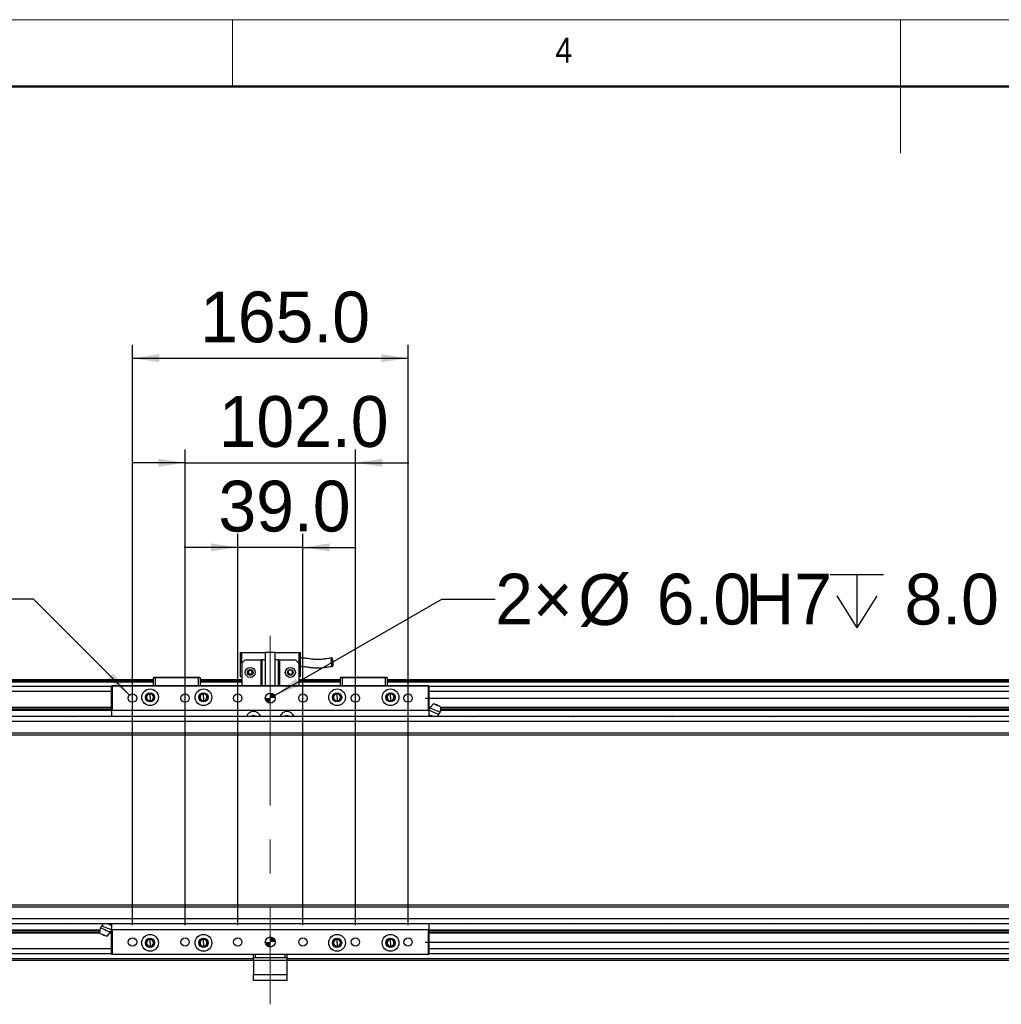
# Model space of a CAD drawing. Header units: millimetres. Extents: x 40 to 3320, y 40 to 2336.
# Tile 7 of 9: x 1153 to 1740, y 1747 to 2336. Entities that reach past the tile are written whole.
import ezdxf

# ---------------------------------------------------------------- set-up
doc = ezdxf.new("R2010")
doc.units = ezdxf.units.MM
doc.header["$LTSCALE"] = 8
doc.linetypes.add('CENTERX2', pattern=[20.32, 12.7, -2.54, 2.54, -2.54])
doc.layers.add('DIMNS', color=7, linetype='Continuous')
doc.styles.add('SLDTEXTSTYLE0', font='Gothic.ttf', dxfattribs={"width": 0.913})
doc.styles.add('SLDTEXTSTYLE7', font='txt')
doc.dimstyles.new('SLDDIMSTYLE0', dxfattribs={"dimtxt": 30.4, "dimasz": 16, "dimexe": 0, "dimexo": 0.0625, "dimgap": 7.6, "dimtad": 2, "dimdec": 1, "dimrnd": 1e-09, "dimzin": 4, "dimdsep": 46, "dimtxsty": 'SLDTEXTSTYLE7', "dimsah": 1, "dimcen": 0.09, "dimadec": 0, "dimazin": 1, "dimtfac": 1, "dimtdec": 1, "dimtmove": 0, "dimatfit": 0, "dimfxl": 0, "dimfrac": 2, "dimtolj": 1, "dimtzin": 12, "dimarcsym": 0})
doc.dimstyles.new('SLDDIMSTYLE1', dxfattribs={"dimtxt": 30.4, "dimasz": 16, "dimexe": 0, "dimexo": 0.0625, "dimgap": 7.6, "dimtad": 0, "dimtih": 1, "dimtoh": 1, "dimdec": 1, "dimrnd": 1e-09, "dimzin": 12, "dimdsep": 46, "dimtxsty": 'SLDTEXTSTYLE7', "dimsah": 1, "dimcen": 0, "dimadec": 0, "dimazin": 3, "dimtfac": 1, "dimtdec": 1, "dimtofl": 0, "dimtmove": 0, "dimatfit": 3, "dimfxl": 0, "dimfrac": 2, "dimtolj": 1, "dimtzin": 12, "dimarcsym": 0})
doc.dimstyles.new('SLDDIMSTYLE2', dxfattribs={"dimtxt": 30.4, "dimasz": 16, "dimexe": 0, "dimexo": 0.0625, "dimgap": 7.6, "dimtad": 0, "dimtih": 1, "dimtoh": 1, "dimdec": 1, "dimrnd": 1e-09, "dimzin": 4, "dimdsep": 46, "dimtxsty": 'SLDTEXTSTYLE7', "dimsah": 1, "dimcen": 0, "dimadec": 0, "dimazin": 1, "dimtfac": 1, "dimtdec": 1, "dimtofl": 0, "dimtmove": 0, "dimatfit": 3, "dimfxl": 0, "dimfrac": 2, "dimtolj": 1, "dimtzin": 12, "dimarcsym": 0})

# ---------------------------------------------------------------- blocks, each defined once
blk = doc.blocks.new('_D')
at = {"layer": 'DIMNS'}
for p, q in [((2387.67, 1929.86), (2387.67, 1961.86)), ((1395.26, 1929.86), (2395.67, 1929.86)), ((2387.67, 1783.86), (2387.67, 1929.86)), ((1395.26, 1783.86), (2395.67, 1783.86)), ((2387.67, 1783.86), (2387.67, 1751.86))]:
    blk.add_line(p, q, dxfattribs=at)
for points in [[(2387.67, 1929.86), (2390.07, 1945.86), (2385.27, 1945.86)], [(2387.67, 1783.86), (2385.27, 1767.86), (2390.07, 1767.86)]]:
    blk.add_solid(points, dxfattribs=at)
at = {"layer": 'DIMNS', "insert": (2347.78, 1816.91), "char_height": 30.4, "attachment_point": 1, "rotation": 90, "style": 'SLDTEXTSTYLE7'}
blk.add_mtext('146.0', dxfattribs=at)
blk = doc.blocks.new('SW_SYMBOL_HOLE_DEPTH')
at = {"layer": 'DIMNS', "color": 0}
for p, q in [((0, 7000), (6400, 7000)), ((3200, 7000), (3200, 600)), ((800, 4440), (3200, 600)), ((5600, 4440), (3200, 600))]:
    blk.add_line(p, q, dxfattribs=at)
blk = doc.blocks.new('_D_1')
at = {"layer": 'DIMNS'}
for p, q in [((1160.81, 1989.15), (1128.81, 1989.15)), ((1218.33, 1931.63), (1160.81, 1989.15))]:
    blk.add_line(p, q, dxfattribs=at)
blk.add_solid([(1218.33, 1931.63), (1208.71, 1944.64), (1205.32, 1941.25)], dxfattribs=at)
at = {"layer": 'DIMNS', "xscale": 0.004985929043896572, "yscale": 0.004985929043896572, "zscale": 0.004985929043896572}
blk.add_blockref('SW_SYMBOL_HOLE_DEPTH', (1009.41, 1969.03), dxfattribs=at)
at = {"layer": 'DIMNS', "char_height": 30.4, "attachment_point": 1, "style": 'SLDTEXTSTYLE7'}
for s, insert in [('12×M5', (879.15, 2004.47)), ('13.0', (1053.91, 2004.47))]:
    blk.add_mtext(s, dxfattribs=dict(at, insert=insert))
blk = doc.blocks.new('_D_2')
at = {"layer": 'DIMNS'}
for p, q in [((1305.2, 1931.36), (1405.29, 1989.15)), ((1405.29, 1989.15), (1437.29, 1989.15))]:
    blk.add_line(p, q, dxfattribs=at)
blk.add_solid([(1305.2, 1931.36), (1320.25, 1937.29), (1317.85, 1941.44)], dxfattribs=at)
at = {"layer": 'DIMNS', "xscale": 0.004985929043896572, "yscale": 0.004985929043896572, "zscale": 0.004985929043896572}
blk.add_blockref('SW_SYMBOL_HOLE_DEPTH', (1637.87, 1968.9), dxfattribs=at)
at = {"layer": 'DIMNS', "char_height": 30.4, "attachment_point": 1, "style": 'SLDTEXTSTYLE7'}
for s, insert in [('2×', (1437.29, 2004.34)), ('%%c', (1487.03, 2004.05)), ('6.0', (1534, 2004.34)), ('H7', (1586.95, 2004.34)), ('8.0', (1682.36, 2004.34))]:
    blk.add_mtext(s, dxfattribs=dict(at, insert=insert))
blk = doc.blocks.new('_D_3')
at = {"layer": 'DIMNS'}
for p, q in [((1283.1, 1794.02), (1283.1, 2028.12)), ((1322.1, 1794.02), (1322.1, 2028.12)), ((1283.1, 2020.12), (1251.1, 2020.12)), ((1322.1, 2020.12), (1283.1, 2020.12)), ((1322.1, 2020.12), (1354.1, 2020.12))]:
    blk.add_line(p, q, dxfattribs=at)
for points in [[(1283.1, 2020.12), (1267.1, 2022.52), (1267.1, 2017.72)], [(1322.1, 2020.12), (1338.1, 2017.72), (1338.1, 2022.52)]]:
    blk.add_solid(points, dxfattribs=at)
at = {"layer": 'DIMNS', "insert": (1271.55, 2060.01), "char_height": 30.4, "attachment_point": 1, "style": 'SLDTEXTSTYLE7'}
blk.add_mtext('39.0', dxfattribs=at)
blk = doc.blocks.new('_D_4')
at = {"layer": 'DIMNS'}
for p, q in [((1251.6, 1794.02), (1251.6, 2078.77)), ((1353.6, 1794.02), (1353.6, 2078.77)), ((1251.6, 2070.77), (1219.6, 2070.77)), ((1251.6, 2070.77), (1353.6, 2070.77)), ((1353.6, 2070.77), (1385.6, 2070.77))]:
    blk.add_line(p, q, dxfattribs=at)
for points in [[(1251.6, 2070.77), (1235.6, 2073.17), (1235.6, 2068.37)], [(1353.6, 2070.77), (1369.6, 2068.37), (1369.6, 2073.17)]]:
    blk.add_solid(points, dxfattribs=at)
at = {"layer": 'DIMNS', "insert": (1271.69, 2110.66), "char_height": 30.4, "attachment_point": 1, "style": 'SLDTEXTSTYLE7'}
blk.add_mtext('102.0', dxfattribs=at)
blk = doc.blocks.new('_D_5')
at = {"layer": 'DIMNS'}
for p, q in [((1220.1, 1794.02), (1220.1, 2141.36)), ((1385.1, 1794.02), (1385.1, 2141.36)), ((1220.1, 2133.36), (1385.1, 2133.36))]:
    blk.add_line(p, q, dxfattribs=at)
for points in [[(1220.1, 2133.36), (1236.1, 2130.96), (1236.1, 2135.76)], [(1385.1, 2133.36), (1369.1, 2135.76), (1369.1, 2130.96)]]:
    blk.add_solid(points, dxfattribs=at)
at = {"layer": 'DIMNS', "insert": (1260.57, 2173.25), "char_height": 30.4, "attachment_point": 1, "style": 'SLDTEXTSTYLE7'}
blk.add_mtext('165.0', dxfattribs=at)
blk = doc.blocks.new('SW_DOWELSYMBOL_0')
at = {"linetype": 'Continuous', "lineweight": 18}
h = blk.add_hatch(color=0, dxfattribs=at)
edge = h.paths.add_edge_path(flags=0)
edge.add_arc((0, 0), 3, 180, 270)
edge.add_line((0, -3), (0, 0))
edge.add_line((0, 0), (-3, 0))
h = blk.add_hatch(color=0, dxfattribs=at)
edge = h.paths.add_edge_path(flags=0)
edge.add_arc((0, 0), 3, 0, 90)
edge.add_line((0, 3), (0, 0))
edge.add_line((0, 0), (3, 0))
at = {"layer": 'DIMNS', "color": 0}
blk.add_circle((0, 0), 3, dxfattribs=at)
blk = doc.blocks.new('SW_DOWELSYMBOL_1')
at = {"linetype": 'Continuous', "lineweight": 18}
h = blk.add_hatch(color=0, dxfattribs=at)
edge = h.paths.add_edge_path(flags=0)
edge.add_arc((0, 0), 3, 180, 270)
edge.add_line((0, -3), (0, 0))
edge.add_line((0, 0), (-3, 0))
h = blk.add_hatch(color=0, dxfattribs=at)
edge = h.paths.add_edge_path(flags=0)
edge.add_arc((0, 0), 3, 0, 90)
edge.add_line((0, 3), (0, 0))
edge.add_line((0, 0), (3, 0))
at = {"layer": 'DIMNS', "color": 0}
blk.add_circle((0, 0), 3, dxfattribs=at)

msp = doc.modelspace()

# ---------------------------------------------------------------- linework, layer by layer
at = {"color": 7, "linetype": 'Continuous', "lineweight": 18}
for p, q in [((3320, 2336), (40, 2336)), ((1280, 2296), (1280, 2336)), ((1680, 2336), (1680, 2256)), ((80, 2296), (3280, 2296))]:
    msp.add_line(p, q, dxfattribs=at)
at = {"color": 7, "linetype": 'Continuous', "lineweight": 50}
msp.add_line((3280, 2296), (80, 2296), dxfattribs=at)
at = {"color": 7, "linetype": 'Continuous', "lineweight": 25}
for p, q in [((1284.6, 1957.16), (1285.6, 1957.16)), ((1284.6, 1957.16), (1284.6, 1942.76)), ((1285.6, 1950.76), (1285.6, 1957.16)), ((1285.6, 1957.16), (1299.6, 1957.16)), ((1299.6, 1957.36), (1299.6, 1937.36)), ((1299.6, 1957.36), (1305.6, 1957.36)), ((1305.6, 1937.36), (1305.6, 1957.36)), ((1305.6, 1957.16), (1319.6, 1957.16)), ((1319.6, 1957.16), (1320.6, 1957.16)), ((1319.6, 1957.16), (1319.6, 1950.76)), ((1320.6, 1942.76), (1320.6, 1957.16)), ((1287.6, 1952.76), (1285.6, 1950.76)), ((1287.6, 1952.76), (1297.1, 1952.76)), ((1297.1, 1937.36), (1297.1, 1952.76)), ((1297.1, 1952.76), (1297.6, 1952.76)), ((1297.6, 1952.76), (1297.6, 1937.36)), ((1299.6, 1952.76), (1297.6, 1952.76)), ((1307.6, 1952.76), (1305.6, 1952.76)), ((1307.6, 1937.36), (1307.6, 1952.76)), ((1307.6, 1952.76), (1308.1, 1952.76)), ((1308.1, 1952.76), (1308.1, 1937.36)), ((1308.1, 1952.76), (1317.6, 1952.76)), ((1319.6, 1950.76), (1317.6, 1952.76)), ((1285.6, 1950.76), (1285.6, 1937.36)), ((1319.6, 1950.76), (1319.6, 1937.36)), ((1232.6, 1940.86), (294.6, 1940.86)), ((1232.6, 1940.36), (294.6, 1940.36)), ((1232.6, 1939.36), (294.6, 1939.36)), ((382.6, 1940.66), (1232.6, 1940.66)), ((382.6, 1940.46), (1232.6, 1940.46)), ((1232.6, 1942.06), (1232.9, 1942.36)), ((1233.6, 1942.06), (1232.6, 1942.06)), ((1232.6, 1937.36), (1232.6, 1942.06)), ((1232.9, 1942.36), (1233.72, 1942.36)), ((1233.6, 1942.06), (1233.72, 1942.36)), ((1259.6, 1942.06), (1233.6, 1942.06)), ((1233.6, 1942.06), (1233.6, 1937.36)), ((1233.72, 1942.36), (1259.47, 1942.36)), ((1259.47, 1942.36), (1260.3, 1942.36)), ((1259.6, 1942.06), (1259.47, 1942.36)), ((1260.6, 1942.06), (1259.6, 1942.06)), ((1259.6, 1937.36), (1259.6, 1942.06)), ((1260.3, 1942.36), (1260.6, 1942.06)), ((1260.6, 1942.06), (1260.6, 1937.36)), ((1285.6, 1940.86), (1260.6, 1940.86)), ((1260.6, 1940.66), (1285.6, 1940.66)), ((1260.6, 1940.46), (1285.6, 1940.46)), ((1285.6, 1940.36), (1260.6, 1940.36)), ((1285.6, 1939.36), (1260.6, 1939.36)), ((1284.6, 1942.76), (1285.6, 1942.76)), ((1319.6, 1942.76), (1320.6, 1942.76)), ((1344.6, 1940.86), (1319.6, 1940.86)), ((1319.6, 1940.66), (1344.6, 1940.66)), ((1319.6, 1940.46), (1344.6, 1940.46)), ((1344.6, 1940.36), (1319.6, 1940.36)), ((1344.6, 1939.36), (1319.6, 1939.36)), ((1344.6, 1942.06), (1344.9, 1942.36)), ((1345.6, 1942.06), (1344.6, 1942.06)), ((1344.6, 1937.36), (1344.6, 1942.06)), ((1344.9, 1942.36), (1345.72, 1942.36)), ((1345.6, 1942.06), (1345.72, 1942.36)), ((1371.6, 1942.06), (1345.6, 1942.06)), ((1345.6, 1942.06), (1345.6, 1937.36)), ((1345.72, 1942.36), (1371.47, 1942.36)), ((1371.6, 1942.06), (1371.47, 1942.36)), ((1371.47, 1942.36), (1372.3, 1942.36)), ((1372.6, 1942.06), (1371.6, 1942.06)), ((1371.6, 1937.36), (1371.6, 1942.06)), ((1372.3, 1942.36), (1372.6, 1942.06)), ((1372.6, 1942.06), (1372.6, 1937.36)), ((2310.6, 1940.86), (1372.6, 1940.86)), ((1372.6, 1940.66), (2222.6, 1940.66)), ((1372.6, 1940.46), (2222.6, 1940.46)), ((2310.6, 1940.36), (1372.6, 1940.36)), ((2310.6, 1939.36), (1372.6, 1939.36)), ((1207.6, 1936.87), (294.6, 1936.87)), ((1207.6, 1937.06), (1207.9, 1937.36)), ((1207.6, 1937.06), (1207.9, 1937.06)), ((1207.6, 1922.66), (1207.6, 1937.06)), ((1207.9, 1937.06), (1207.9, 1937.36)), ((1207.9, 1937.36), (1397.3, 1937.36)), ((1207.9, 1937.06), (1207.9, 1922.66)), ((1397.3, 1937.06), (1207.9, 1937.06)), ((1397.3, 1937.06), (1397.3, 1937.36)), ((1397.3, 1937.36), (1397.6, 1937.06)), ((1397.3, 1922.66), (1397.3, 1937.06)), ((1397.3, 1937.06), (1397.6, 1937.06)), ((1397.6, 1937.06), (1397.6, 1922.66)), ((2310.6, 1936.87), (1397.6, 1936.87)), ((1230.6, 1932.43), (1230.6, 1932.86)), ((1230.6, 1930.36), (1230.6, 1932.43)), ((1230.6, 1930.36), (1230.6, 1928.3)), ((1230.6, 1928.3), (1230.6, 1927.86)), ((1262.6, 1932.43), (1262.6, 1932.86)), ((1262.6, 1930.36), (1262.6, 1932.43)), ((1262.6, 1930.36), (1262.6, 1928.3)), ((1262.6, 1928.3), (1262.6, 1927.86)), ((1342.6, 1932.43), (1342.6, 1932.86)), ((1342.6, 1930.36), (1342.6, 1932.43)), ((1342.6, 1930.36), (1342.6, 1928.3)), ((1342.6, 1928.3), (1342.6, 1927.86)), ((1374.6, 1932.43), (1374.6, 1932.86)), ((1374.6, 1930.36), (1374.6, 1932.43)), ((1374.6, 1930.36), (1374.6, 1928.3)), ((1374.6, 1928.3), (1374.6, 1927.86)), ((302.6, 1924.36), (1207.6, 1924.36)), ((302.6, 1924.06), (1207.6, 1924.06)), ((302.6, 1922.97), (1207.6, 1922.97)), ((302.6, 1922.67), (1207.6, 1922.67)), ((1207.6, 1922.66), (1207.9, 1922.66)), ((1207.6, 1922.66), (1207.9, 1922.36)), ((1207.6, 1922.66), (1207.6, 1918.86)), ((1207.9, 1922.66), (1397.3, 1922.66)), ((1207.9, 1922.36), (1207.9, 1922.66)), ((1397.3, 1922.36), (1207.9, 1922.36)), ((1397.3, 1922.66), (1397.6, 1922.66)), ((1397.3, 1922.36), (1397.3, 1922.66)), ((1397.3, 1922.36), (1397.6, 1922.66)), ((1397.6, 1924.36), (1398.53, 1924.36)), ((1397.6, 1924.06), (1398.27, 1924.06)), ((1397.6, 1922.97), (1397.9, 1922.97)), ((1397.6, 1922.67), (1397.89, 1922.67)), ((1397.6, 1922.66), (1397.6, 1918.86)), ((1397.6, 1921.86), (1397.88, 1922.46)), ((1400.27, 1926.44), (1398.19, 1923.96)), ((1404.6, 1924.6), (1404.26, 1921.38)), ((1404.39, 1922.67), (2302.6, 1922.67)), ((1404.43, 1922.97), (2302.6, 1922.97)), ((1404.54, 1924.06), (2302.6, 1924.06)), ((1404.57, 1924.36), (2302.6, 1924.36)), ((2289.6, 1918.86), (315.6, 1918.86)), ((2289.6, 1915.86), (315.6, 1915.86)), ((1397.74, 1919.64), (1397.6, 1919.3)), ((1399.66, 1918.99), (1399.9, 1918.86)), ((1399.95, 1918.86), (1399.66, 1918.99)), ((2289.6, 1908.86), (315.6, 1908.86)), ((315.6, 1907.86), (2289.6, 1907.86)), ((2289.6, 1805.86), (315.6, 1805.86)), ((315.6, 1804.86), (2289.6, 1804.86)), ((315.6, 1797.86), (2289.6, 1797.86)), ((315.6, 1794.86), (2289.6, 1794.86)), ((1200.6, 1789.12), (1200.94, 1792.35)), ((1205.24, 1794.86), (1205.54, 1794.74)), ((1205.54, 1794.74), (1205.29, 1794.86)), ((1207.45, 1794.08), (1207.6, 1794.43)), ((1207.6, 1794.86), (1207.6, 1791.06)), ((1397.6, 1794.86), (1397.6, 1791.06)), ((302.6, 1791.06), (1200.8, 1791.06)), ((302.6, 1790.75), (1200.77, 1790.75)), ((302.6, 1789.67), (1200.66, 1789.67)), ((302.6, 1789.36), (1200.62, 1789.36)), ((1204.92, 1787.29), (1207.01, 1789.77)), ((1206.67, 1789.36), (1207.6, 1789.36)), ((1206.93, 1789.67), (1207.6, 1789.67)), ((1207.3, 1790.75), (1207.6, 1790.75)), ((1207.31, 1791.06), (1207.6, 1791.06)), ((1207.6, 1791.86), (1207.32, 1791.27)), ((1207.9, 1791.36), (1207.6, 1791.06)), ((1207.9, 1791.06), (1207.6, 1791.06)), ((1207.6, 1776.66), (1207.6, 1791.06)), ((1207.9, 1791.36), (1397.3, 1791.36)), ((1207.9, 1791.36), (1207.9, 1791.06)), ((1397.3, 1791.06), (1207.9, 1791.06)), ((1207.9, 1791.06), (1207.9, 1776.66)), ((1397.3, 1791.36), (1397.3, 1791.06)), ((1397.6, 1791.06), (1397.3, 1791.36)), ((1397.6, 1791.06), (1397.3, 1791.06)), ((1397.3, 1776.66), (1397.3, 1791.06)), ((1397.6, 1791.06), (1397.6, 1776.66)), ((1397.6, 1791.06), (2302.6, 1791.06)), ((1397.6, 1790.75), (2302.6, 1790.75)), ((1397.6, 1789.67), (2302.6, 1789.67)), ((1397.6, 1789.36), (2302.6, 1789.36)), ((1230.6, 1785.43), (1230.6, 1785.86)), ((1230.6, 1783.36), (1230.6, 1785.43)), ((1230.6, 1783.36), (1230.6, 1781.3)), ((1230.6, 1781.3), (1230.6, 1780.86)), ((1262.6, 1785.43), (1262.6, 1785.86)), ((1262.6, 1783.36), (1262.6, 1785.43)), ((1262.6, 1783.36), (1262.6, 1781.3)), ((1262.6, 1781.3), (1262.6, 1780.86)), ((1342.6, 1785.43), (1342.6, 1785.86)), ((1342.6, 1783.36), (1342.6, 1785.43)), ((1342.6, 1783.36), (1342.6, 1781.3)), ((1342.6, 1781.3), (1342.6, 1780.86)), ((1374.6, 1785.43), (1374.6, 1785.86)), ((1374.6, 1783.36), (1374.6, 1785.43)), ((1374.6, 1783.36), (1374.6, 1781.3)), ((1374.6, 1781.3), (1374.6, 1780.86)), ((1207.6, 1776.86), (294.6, 1776.86)), ((1207.9, 1776.66), (1207.6, 1776.66)), ((1207.9, 1776.36), (1207.6, 1776.66)), ((1207.9, 1776.66), (1397.3, 1776.66)), ((1207.9, 1776.66), (1207.9, 1776.36)), ((1397.3, 1776.36), (1207.9, 1776.36)), ((1292.6, 1774.36), (1292.6, 1776.36)), ((1293.6, 1774.36), (1292.6, 1774.36)), ((1292.6, 1772.86), (1292.6, 1774.36)), ((1293.6, 1776.36), (1293.6, 1774.36)), ((1311.6, 1774.36), (1293.6, 1774.36)), ((1311.6, 1774.36), (1311.6, 1776.36)), ((1312.6, 1774.36), (1311.6, 1774.36)), ((1312.6, 1776.36), (1312.6, 1774.36)), ((1312.6, 1774.36), (1312.6, 1772.86)), ((1397.6, 1776.66), (1397.3, 1776.66)), ((1397.6, 1776.66), (1397.3, 1776.36)), ((1397.3, 1776.66), (1397.3, 1776.36)), ((2310.6, 1776.86), (1397.6, 1776.86)), ((1292.6, 1772.86), (294.6, 1772.86)), ((1312.6, 1772.86), (1292.6, 1772.86)), ((1292.6, 1772.86), (1292.6, 1764.36)), ((1312.6, 1772.86), (1312.6, 1764.36)), ((2310.6, 1772.86), (1312.6, 1772.86)), ((1292.6, 1764.36), (1312.6, 1764.36)), ((1292.6, 1760.86), (1292.6, 1764.36)), ((1312.6, 1764.36), (1312.6, 1760.86)), ((1312.6, 1760.86), (1292.6, 1760.86))]:
    msp.add_line(p, q, dxfattribs=at)
at = {"color": 8, "linetype": 'Continuous', "lineweight": 25}
for p, q in [((1207.6, 1933.87), (294.6, 1933.87)), ((2310.6, 1933.87), (1397.6, 1933.87)), ((1207.6, 1779.86), (294.6, 1779.86)), ((2310.6, 1779.86), (1397.6, 1779.86)), ((1292.6, 1773.86), (294.6, 1773.86)), ((2310.6, 1773.86), (1312.6, 1773.86))]:
    msp.add_line(p, q, dxfattribs=at)
at = {"color": 7, "linetype": 'Continuous', "lineweight": 25, "flags": 128}
for points in [[(1403.4, 1920.12), (1403.23, 1920.19), (1402.75, 1920.39), (1402.02, 1920.7), (1401.12, 1921.09), (1400.16, 1921.49), (1399.26, 1921.87), (1398.52, 1922.19), (1398.04, 1922.39), (1397.88, 1922.46)], [(1404.26, 1921.38), (1404.08, 1921.46), (1403.55, 1921.68), (1402.74, 1922.03), (1401.75, 1922.45), (1400.7, 1922.89), (1399.71, 1923.31), (1398.9, 1923.66), (1398.37, 1923.88), (1398.19, 1923.96)], [(1404.6, 1924.6), (1404.43, 1924.67), (1403.96, 1924.87), (1403.26, 1925.17), (1402.44, 1925.52), (1401.61, 1925.87), (1400.91, 1926.17), (1400.44, 1926.37), (1400.27, 1926.44)], [(1181.08, 1918.86), (1181.26, 1918.92), (1182.6, 1919.11)], [(1182.6, 1919.11), (1183.94, 1918.92), (1184.12, 1918.86)], [(1399.66, 1918.99), (1399.24, 1919.17), (1398.83, 1919.34), (1398.43, 1919.51), (1398.05, 1919.67), (1397.7, 1919.82), (1397.6, 1919.86)], [(1421.08, 1918.86), (1421.26, 1918.92), (1422.6, 1919.11)], [(1422.6, 1919.11), (1423.94, 1918.92), (1424.12, 1918.86)], [(1481.08, 1918.86), (1481.26, 1918.92), (1482.6, 1919.11)], [(1482.6, 1919.11), (1483.94, 1918.92), (1484.12, 1918.86)], [(1541.08, 1918.86), (1541.26, 1918.92), (1542.6, 1919.11)], [(1542.6, 1919.11), (1543.94, 1918.92), (1544.12, 1918.86)], [(1601.08, 1918.86), (1601.26, 1918.92), (1602.6, 1919.11)], [(1602.6, 1919.11), (1603.94, 1918.92), (1604.12, 1918.86)], [(1661.08, 1918.86), (1661.26, 1918.92), (1662.6, 1919.11)], [(1662.6, 1919.11), (1663.94, 1918.92), (1664.12, 1918.86)], [(1721.08, 1918.86), (1721.26, 1918.92), (1722.6, 1919.11)], [(1722.6, 1919.11), (1723.94, 1918.92), (1724.12, 1918.86)], [(1182.6, 1794.61), (1181.26, 1794.81), (1181.08, 1794.86)], [(1184.12, 1794.86), (1183.94, 1794.81), (1182.6, 1794.61)], [(1200.94, 1792.35), (1201.12, 1792.27), (1201.65, 1792.05), (1202.45, 1791.7), (1203.45, 1791.28), (1204.5, 1790.83), (1205.49, 1790.41), (1206.3, 1790.07), (1206.83, 1789.85), (1207.01, 1789.77)], [(1201.8, 1793.61), (1201.96, 1793.54), (1202.44, 1793.34), (1203.18, 1793.02), (1204.08, 1792.64), (1205.04, 1792.24), (1205.94, 1791.85), (1206.67, 1791.54), (1207.15, 1791.34), (1207.32, 1791.27)], [(1205.54, 1794.74), (1205.96, 1794.56), (1206.37, 1794.39), (1206.77, 1794.22), (1207.15, 1794.06), (1207.5, 1793.91), (1207.6, 1793.86)], [(1422.6, 1794.61), (1421.26, 1794.81), (1421.08, 1794.86)], [(1424.12, 1794.86), (1423.94, 1794.81), (1422.6, 1794.61)], [(1482.6, 1794.61), (1481.26, 1794.81), (1481.08, 1794.86)], [(1484.12, 1794.86), (1483.94, 1794.81), (1482.6, 1794.61)], [(1542.6, 1794.61), (1541.26, 1794.81), (1541.08, 1794.86)], [(1544.12, 1794.86), (1543.94, 1794.81), (1542.6, 1794.61)], [(1602.6, 1794.61), (1601.26, 1794.81), (1601.08, 1794.86)], [(1604.12, 1794.86), (1603.94, 1794.81), (1602.6, 1794.61)], [(1662.6, 1794.61), (1661.26, 1794.81), (1661.08, 1794.86)], [(1664.12, 1794.86), (1663.94, 1794.81), (1662.6, 1794.61)], [(1722.6, 1794.61), (1721.26, 1794.81), (1721.08, 1794.86)], [(1724.12, 1794.86), (1723.94, 1794.81), (1722.6, 1794.61)], [(1200.6, 1789.12), (1200.76, 1789.05), (1201.23, 1788.85), (1201.93, 1788.56), (1202.76, 1788.2), (1203.59, 1787.85), (1204.29, 1787.56), (1204.76, 1787.36), (1204.92, 1787.29)]]:
    msp.add_lwpolyline(points, dxfattribs=at)
at = {"color": 7, "linetype": 'Continuous', "lineweight": 25}
for centre, radius in [((1290.6, 1945.26), 3), ((1290.6, 1945.26), 1.7), ((1290.6, 1945.26), 1.6), ((1314.6, 1945.26), 3), ((1314.6, 1945.26), 1.7), ((1314.6, 1945.26), 1.6), ((1230.6, 1930.36), 5), ((1262.6, 1930.36), 5), ((1342.6, 1930.36), 5), ((1374.6, 1930.36), 5), ((1220.1, 1929.86), 2.5), ((1230.6, 1930.36), 2.75), ((1251.6, 1929.86), 2.5), ((1262.6, 1930.36), 2.75), ((1283.1, 1929.86), 2.5), ((1302.6, 1929.86), 3), ((1322.1, 1929.86), 2.5), ((1342.6, 1930.36), 2.75), ((1353.6, 1929.86), 2.5), ((1374.6, 1930.36), 2.75), ((1385.1, 1929.86), 2.5), ((1220.1, 1783.86), 2.5), ((1230.6, 1783.36), 5), ((1230.6, 1783.36), 2.75), ((1251.6, 1783.86), 2.5), ((1262.6, 1783.36), 5), ((1262.6, 1783.36), 2.75), ((1283.1, 1783.86), 2.5), ((1302.6, 1783.86), 3), ((1322.1, 1783.86), 2.5), ((1342.6, 1783.36), 5), ((1342.6, 1783.36), 2.75), ((1353.6, 1783.86), 2.5), ((1374.6, 1783.36), 5), ((1374.6, 1783.36), 2.75), ((1385.1, 1783.86), 2.5)]:
    msp.add_circle(centre, radius, dxfattribs=at)
for centre, radius, start, end in [((1230.6, 1930.36), 2.5, 90, 270), ((1230.6, 1930.36), 2.07, 90, 270), ((1230.6, 1930.36), 2.5, 270, 90), ((1230.6, 1930.36), 2.07, 270, 90), ((1262.6, 1930.36), 2.5, 90, 270), ((1262.6, 1930.36), 2.07, 90, 270), ((1262.6, 1930.36), 2.5, 270, 90), ((1262.6, 1930.36), 2.07, 270, 90), ((1342.6, 1930.36), 2.5, 90, 270), ((1342.6, 1930.36), 2.07, 90, 270), ((1342.6, 1930.36), 2.5, 270, 90), ((1342.6, 1930.36), 2.07, 270, 90), ((1374.6, 1930.36), 2.5, 90, 270), ((1374.6, 1930.36), 2.07, 90, 270), ((1374.6, 1930.36), 2.5, 270, 90), ((1374.6, 1930.36), 2.07, 270, 90), ((1292.6, 1917.36), 4.5, 19.47122, 160.52878), ((1312.6, 1917.36), 4.5, 19.47122, 160.52878), ((1292.6, 1917.36), 2.1, 45.58468, 134.41532), ((1312.6, 1917.36), 2.1, 45.58468, 134.41532), ((1230.6, 1783.36), 2.5, 90, 270), ((1230.6, 1783.36), 2.07, 90, 270), ((1230.6, 1783.36), 2.5, 270, 90), ((1230.6, 1783.36), 2.07, 270, 90), ((1262.6, 1783.36), 2.5, 90, 270), ((1262.6, 1783.36), 2.07, 90, 270), ((1262.6, 1783.36), 2.5, 270, 90), ((1262.6, 1783.36), 2.07, 270, 90), ((1342.6, 1783.36), 2.5, 90, 270), ((1342.6, 1783.36), 2.07, 90, 270), ((1342.6, 1783.36), 2.5, 270, 90), ((1342.6, 1783.36), 2.07, 270, 90), ((1374.6, 1783.36), 2.5, 90, 270), ((1374.6, 1783.36), 2.07, 90, 270), ((1374.6, 1783.36), 2.5, 270, 90), ((1374.6, 1783.36), 2.07, 270, 90)]:
    msp.add_arc(centre, radius, start, end, dxfattribs=at)
for points, knots in [([(1339.34, 1953.92), (1338.3, 1953.75), (1336.48, 1953.46), (1334.1, 1953.09), (1332.29, 1952.95), (1330.7, 1952.92), (1328.93, 1953), (1327.08, 1953.22), (1325.18, 1953.51), (1323.66, 1953.73), (1322.24, 1953.86), (1321.3, 1953.91), (1320.74, 1953.89), (1320.6, 1953.89)], [0, 0, 0, 0, 0.17282, 0.301208, 0.394507, 0.462197, 0.550303, 0.670439, 0.754268, 0.853135, 0.912496, 0.977886, 1, 1, 1, 1]), ([(1338.96, 1952.75), (1338.98, 1953), (1339.04, 1953.5), (1339.22, 1953.91), (1339.44, 1953.95), (1339.67, 1953.67), (1339.89, 1953.16), (1340.07, 1952.46), (1340.21, 1951.66), (1340.29, 1950.82), (1340.29, 1950.04), (1340.22, 1949.42), (1340.08, 1949.03), (1339.88, 1948.94), (1339.68, 1949.04), (1339.49, 1949.39), (1339.32, 1949.92), (1339.17, 1950.65), (1339.06, 1951.4), (1338.98, 1951.94), (1338.96, 1952.2), (1338.94, 1952.29), (1338.94, 1952.31), (1338.94, 1952.38), (1338.95, 1952.54), (1338.95, 1952.67), (1338.96, 1952.75)], [0, 0, 0, 0, 0.0648173, 0.1297793, 0.1897322, 0.2426185, 0.2944132, 0.3462431, 0.3987241, 0.4521996, 0.5066014, 0.5614522, 0.6160515, 0.6697721, 0.7270687, 0.7653774, 0.8036912, 0.858909, 0.914229, 0.9495545, 0.9640011, 0.9648509, 0.9657589, 0.9687102, 0.9805279, 1, 1, 1, 1]), ([(1290.39, 1944.13), (1290.26, 1944.16), (1290, 1944.2), (1289.66, 1944.42), (1289.4, 1944.74), (1289.25, 1945.14), (1289.24, 1945.59), (1289.37, 1946.02), (1289.63, 1946.4), (1289.88, 1946.56), (1289.99, 1946.64)], [0, 0, 0, 0, 0.115353, 0.231257, 0.351781, 0.477011, 0.606522, 0.740242, 0.878358, 1, 1, 1, 1]), ([(1290.6, 1944.11), (1290.6, 1944.11), (1290.72, 1944.11), (1290.96, 1944.15), (1291.28, 1944.31), (1291.53, 1944.56), (1291.7, 1944.87), (1291.77, 1945.22), (1291.73, 1945.57), (1291.58, 1945.89), (1291.35, 1946.16), (1291.04, 1946.34), (1290.7, 1946.43), (1290.35, 1946.4), (1290.02, 1946.28), (1289.74, 1946.06), (1289.54, 1945.76), (1289.44, 1945.42), (1289.45, 1945.07), (1289.56, 1944.73), (1289.77, 1944.45), (1290.05, 1944.23), (1290.27, 1944.17), (1290.39, 1944.13)], [0, 0, 0, 0, 0.0017225, 0.0516388, 0.1015516, 0.1514632, 0.2013767, 0.2512938, 0.3012085, 0.3511192, 0.4010318, 0.4509482, 0.5008641, 0.5507764, 0.600688, 0.6506023, 0.7005186, 0.7504338, 0.8003446, 0.8502575, 0.9001739, 0.950089, 1, 1, 1, 1]), ([(1291.21, 1946.64), (1291.34, 1946.55), (1291.61, 1946.36), (1291.87, 1945.94), (1291.97, 1945.46), (1291.91, 1944.99), (1291.7, 1944.59), (1291.37, 1944.29), (1291.06, 1944.16), (1290.86, 1944.14), (1290.81, 1944.13)], [0, 0, 0, 0, 0.140795, 0.288063, 0.430435, 0.56794, 0.700592, 0.828473, 0.951583, 1, 1, 1, 1]), ([(1314.47, 1944.13), (1314.41, 1944.13), (1314.22, 1944.14), (1313.89, 1944.25), (1313.55, 1944.52), (1313.32, 1944.91), (1313.22, 1945.37), (1313.3, 1945.85), (1313.54, 1946.29), (1313.81, 1946.53), (1313.97, 1946.62), (1313.99, 1946.64)], [0, 0, 0, 0, 0.04884, 0.168023, 0.291922, 0.420545, 0.553959, 0.692166, 0.834931, 0.981915, 1, 1, 1, 1]), ([(1314.39, 1944.13), (1314.25, 1944.17), (1314.01, 1944.25), (1313.74, 1944.48), (1313.57, 1944.73), (1313.47, 1945), (1313.44, 1945.21), (1313.45, 1945.34), (1313.45, 1945.36), (1313.45, 1945.37), (1313.45, 1945.37), (1313.45, 1945.37), (1313.45, 1945.37), (1313.45, 1945.37)], [0, 0, 0, 0, 0.236923, 0.441699, 0.614239, 0.754507, 0.938082, 0.982966, 0.989786, 0.995206, 0.997552, 0.999766, 1, 1, 1, 1]), ([(1314.81, 1944.13), (1314.95, 1944.16), (1315.23, 1944.21), (1315.58, 1944.46), (1315.83, 1944.81), (1315.96, 1945.22), (1315.95, 1945.65), (1315.81, 1946.05), (1315.56, 1946.4), (1315.32, 1946.56), (1315.21, 1946.64)], [0, 0, 0, 0, 0.1248082, 0.2498435, 0.3748615, 0.4998566, 0.6248431, 0.7498285, 0.8748306, 1, 1, 1, 1]), ([(1320.6, 1948.88), (1320.97, 1948.89), (1321.85, 1948.93), (1323.23, 1948.75), (1324.64, 1948.55), (1325.92, 1948.36), (1327.02, 1948.21), (1327.97, 1948.11), (1329.22, 1948), (1331.05, 1947.92), (1333.65, 1948.02), (1336.65, 1948.44), (1338.78, 1948.79), (1339.91, 1948.97)], [0, 0, 0, 0, 0.05617, 0.135052, 0.209372, 0.27583, 0.332639, 0.378841, 0.421681, 0.522487, 0.656041, 0.818589, 1, 1, 1, 1]), ([(1397.88, 1922.46), (1397.85, 1922.71), (1397.86, 1922.98), (1397.97, 1923.49), (1398.06, 1923.74), (1398.19, 1923.96)], [0, 0, 0, 0, 0.5, 0.5, 1, 1, 1, 1]), ([(1397.74, 1919.64), (1397.83, 1919.62), (1398.01, 1919.57), (1398.28, 1919.49), (1398.54, 1919.41), (1398.8, 1919.32), (1399.06, 1919.23), (1399.32, 1919.13), (1399.52, 1919.05), (1399.63, 1919), (1399.66, 1918.99)], [0, 0, 0, 0, 0.136993, 0.273741, 0.410263, 0.546582, 0.682732, 0.818753, 0.954693, 1, 1, 1, 1]), ([(1402.93, 1918.86), (1402.93, 1918.88), (1402.95, 1919.33), (1403.18, 1919.73), (1403.4, 1920.12)], [0, 0, 0, 0, 0.035128, 1, 1, 1, 1]), ([(1403.4, 1920.12), (1403.6, 1920.27), (1403.78, 1920.46), (1404.08, 1920.9), (1404.19, 1921.14), (1404.26, 1921.38)], [0, 0, 0, 0, 0.5, 0.5, 1, 1, 1, 1]), ([(1201.8, 1793.61), (1201.6, 1793.46), (1201.41, 1793.26), (1201.12, 1792.83), (1201.01, 1792.59), (1200.94, 1792.35)], [0, 0, 0, 0, 0.5, 0.5, 1, 1, 1, 1]), ([(1202.26, 1794.86), (1202.26, 1794.85), (1202.25, 1794.4), (1202.02, 1794), (1201.8, 1793.61)], [0, 0, 0, 0, 0.035128, 1, 1, 1, 1]), ([(1207.45, 1794.08), (1207.36, 1794.11), (1207.19, 1794.16), (1206.92, 1794.24), (1206.66, 1794.32), (1206.39, 1794.41), (1206.13, 1794.5), (1205.88, 1794.6), (1205.68, 1794.68), (1205.56, 1794.73), (1205.54, 1794.74)], [0, 0, 0, 0, 0.136993, 0.273741, 0.410263, 0.546582, 0.682732, 0.818753, 0.954693, 1, 1, 1, 1]), ([(1207.32, 1791.27), (1207.35, 1791.01), (1207.34, 1790.75), (1207.23, 1790.24), (1207.14, 1789.99), (1207.01, 1789.77)], [0, 0, 0, 0, 0.5, 0.5, 1, 1, 1, 1])]:
    msp.add_open_spline(points, degree=3, knots=knots, dxfattribs=at)
for points in [[(1402.53, 1925.75), (1402.26, 1925.87), (1401.96, 1925.9), (1401.67, 1925.85)], [(1402.53, 1925.75), (1402.8, 1925.64), (1403.04, 1925.44), (1403.2, 1925.2)], [(1202.66, 1787.97), (1202.39, 1788.09), (1202.16, 1788.28), (1202, 1788.53)], [(1202.66, 1787.97), (1202.93, 1787.86), (1203.24, 1787.83), (1203.52, 1787.88)]]:
    msp.add_open_spline(points, degree=3, dxfattribs=at)
at = {"layer": 'DIMNS', "linetype": 'CENTERX2', "lineweight": 18}
msp.add_line((1302.6, 1967.16), (1302.6, 1746.56), dxfattribs=at)

# ---------------------------------------------------------------- block references
at = {"layer": 'DIMNS'}
for name, p in [('SW_DOWELSYMBOL_0', (1302.6, 1929.86)), ('SW_DOWELSYMBOL_1', (1302.6, 1783.86))]:
    msp.add_blockref(name, p, dxfattribs=at)

# ---------------------------------------------------------------- texts
at = {"color": 7, "linetype": 'Continuous', "lineweight": 0, "insert": (1473.33, 2325.17), "char_height": 14.82, "attachment_point": 1, "style": 'SLDTEXTSTYLE0'}
msp.add_mtext('4', dxfattribs=at)

# ---------------------------------------------------------------- dimensions: what is measured, and where the dimension line sits
at = {"layer": 'DIMNS'}
for base, p1, p2, picture, middle in [((1385.1, 2133.36), (1220.1, 1783.86), (1385.1, 1783.86), '_D_5', (1309, 2133.36)), ((1353.6, 2070.77), (1251.6, 1783.86), (1353.6, 1783.86), '_D_4', (1320.12, 2070.77)), ((1283.1, 2020.12), (1322.1, 1783.86), (1283.1, 1783.86), '_D_3', (1309, 2020.12))]:
    dim = msp.add_linear_dim(base=base, p1=p1, p2=p2, dimstyle='SLDDIMSTYLE0', dxfattribs=at)
    dim.commit()
    dim.dimension.update_dxf_attribs({"geometry": picture, "text_midpoint": middle, "dimtype": 160})
dim = msp.add_diameter_dim_2p(p1=(1221.87, 1928.1), p2=(1218.33, 1931.63), text='12×M5{\\fGDT;x}13.0', dimstyle='SLDDIMSTYLE1', override={"dimpost": '<>'}, dxfattribs=at)
dim.commit()
dim.dimension.update_dxf_attribs({"geometry": '_D_1', "text_midpoint": (1003.98, 1989.15), "dimtype": 163})
dim = msp.add_diameter_dim_2p(p1=(1300, 1928.36), p2=(1305.2, 1931.36), text='2×<>H7{\\fGDT;x}8.0', dimstyle='SLDDIMSTYLE2', dxfattribs=at)
dim.commit()
dim.dimension.update_dxf_attribs({"geometry": '_D_2', "text_midpoint": (1586.3, 1989.15), "dimtype": 163})
dim = msp.add_linear_dim(base=(2387.67, 1929.86), p1=(1385.1, 1783.86), p2=(1385.1, 1929.86), angle=90, dimstyle='SLDDIMSTYLE0', dxfattribs=at)
dim.commit()
dim.dimension.update_dxf_attribs({"geometry": '_D', "text_midpoint": (2387.67, 1865.33), "dimtype": 160})

doc.saveas('drawing.dxf')
